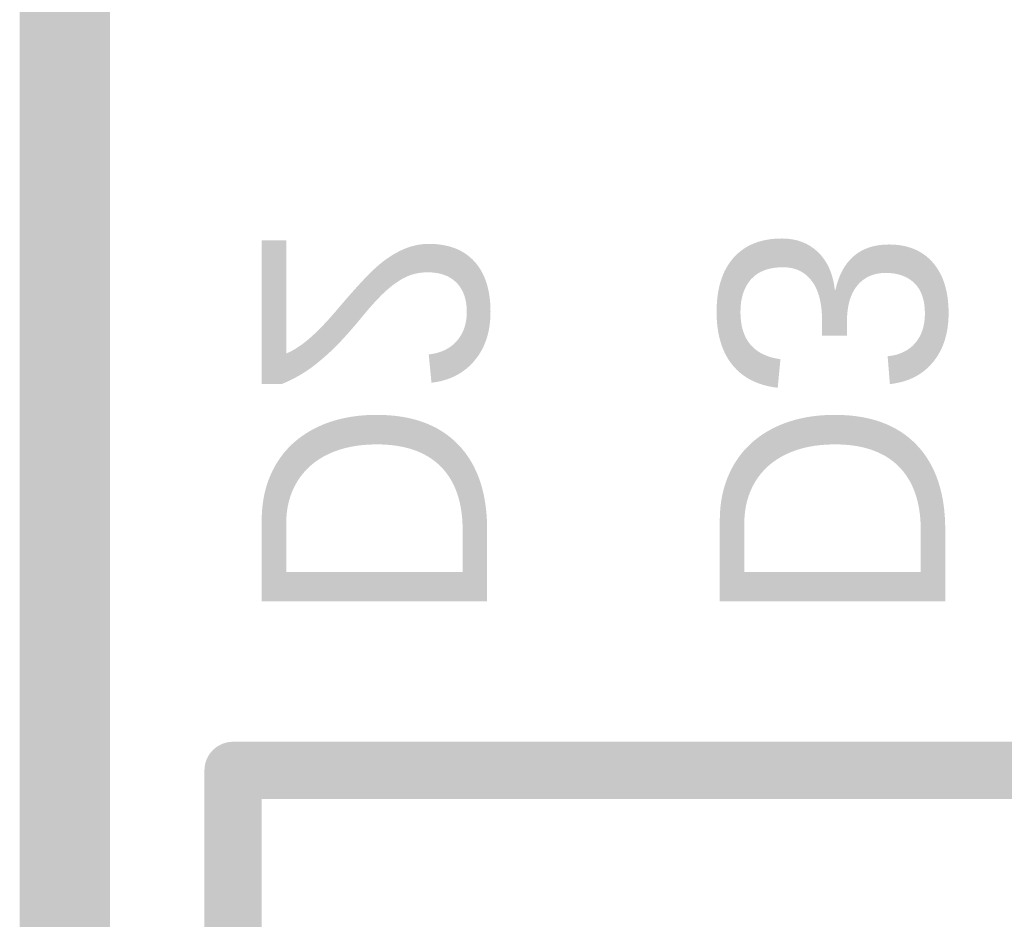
# Model space of a CAD drawing. Header units: millimetres. Extents: x 9.4 to 105.2, y 7.6 to 67.1.
# Tile 39 of 152: x 44.1 to 48.5, y 24.1 to 28.1. Entities that reach past the tile are written whole.
import ezdxf

# ---------------------------------------------------------------- set-up
doc = ezdxf.new("R2010")
doc.units = ezdxf.units.MM
doc.layers.add('BottomOverlay', color=54, linetype='Continuous')
doc.layers.add('TopLayer', color=1, linetype='Continuous')
doc.styles.add('Arial', font='arial.ttf', dxfattribs={"height": 0.2})

msp = doc.modelspace()

# ---------------------------------------------------------------- linework, layer by layer
at = {"layer": 'BottomOverlay', "const_width": 0.254}
for points in [[(45.085, 24.765), (56.769, 24.765)], [(45.085, 22.098), (45.085, 24.765)]]:
    msp.add_lwpolyline(points, dxfattribs=at)
at = {"layer": 'BottomOverlay', "const_width": 0.127}
msp.add_lwpolyline([(45.0215, 24.765, 1), (45.1485, 24.765, 1)], format="xyb", close=True, dxfattribs=at)
msp.add_lwpolyline([(45.0215, 24.765, 1), (45.1485, 24.765, 1)], format="xyb", close=True, dxfattribs=at)
at = {"layer": 'TopLayer', "const_width": 0.4}
msp.add_lwpolyline([(44.3385, 21.1328), (44.3385, 39.0144)], dxfattribs=at)

# ---------------------------------------------------------------- texts
at = {"layer": 'BottomOverlay', "style": 'Arial', "text_generation_flag": 2}
for s, p in [('D2', (45.212, 25.4)), ('D3', (47.244, 25.4))]:
    msp.add_text(s, height=1, rotation=270, dxfattribs=at).set_placement(p)

doc.saveas('drawing.dxf')
